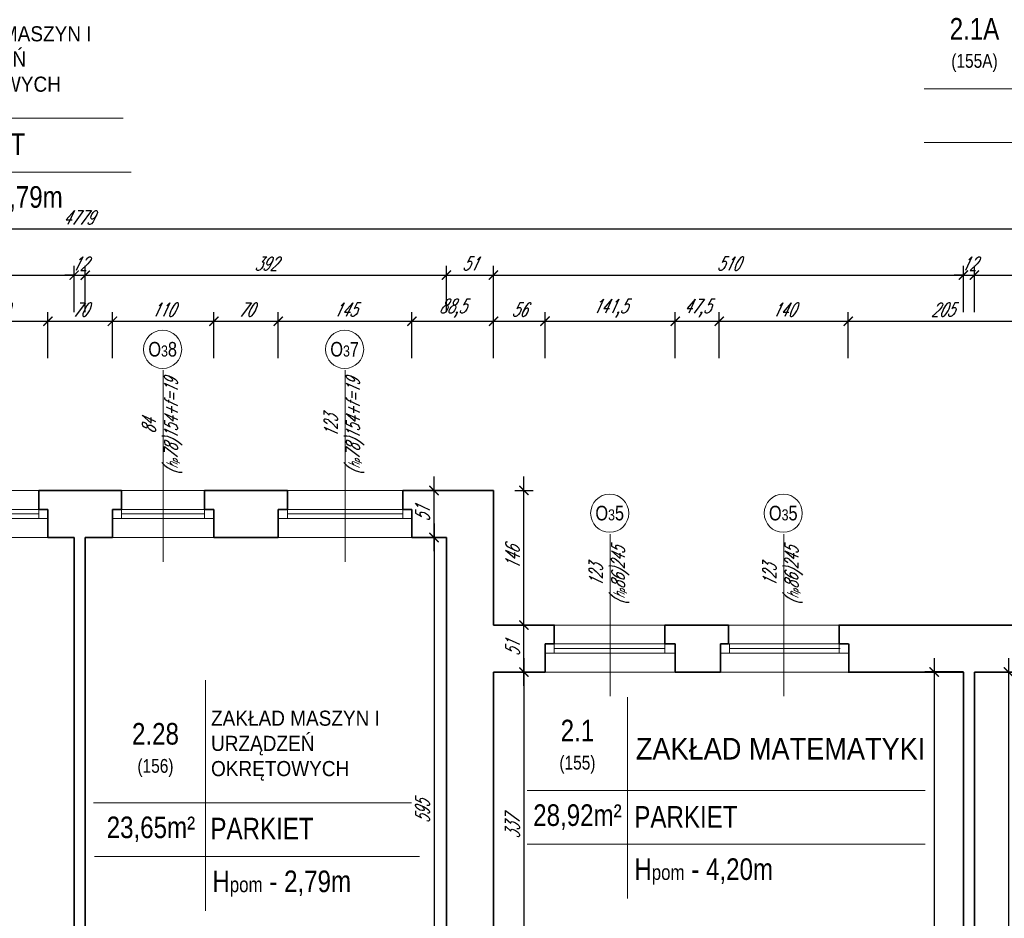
# Model space of a CAD drawing. Header units: millimetres. Extents: x 402 to 79005, y -7782 to 89952.
# Tile 129 of 256: x 25218 to 26286, y 24654 to 25629. Entities that reach past the tile are written whole.
import ezdxf

# ---------------------------------------------------------------- set-up
doc = ezdxf.new("R2010")
doc.units = ezdxf.units.MM
doc.header["$LTSCALE"] = 10
doc.layers.get('0').update_dxf_attribs({"lineweight": 0})
doc.layers.get('Defpoints').update_dxf_attribs({"color": 253})
for name, color, linetype, lineweight in [('01 parter - ściany', 253, 'Continuous', 35), ('03-01_okna', 253, 'Continuous', 15), ('04-1_widok', 253, 'Continuous', 5), ('05-01_wymiary', 253, 'Continuous', 5), ('05-03_opis', 253, 'Continuous', 5)]:
    doc.layers.add(name, color=color, linetype=linetype, lineweight=lineweight)
doc.styles.add('ariel', font='ARIAL.TTF', dxfattribs={"width": 0.8})
doc.styles.add('ariel_wym', font='simplex.shx', dxfattribs={"width": 0.65, "oblique": 25})
doc.dimstyles.new('ariel 50', dxfattribs={"dimtxt": 15, "dimasz": 10, "dimexe": 10, "dimexo": 0, "dimgap": 5, "dimtad": 1, "dimdec": 1, "dimrnd": 0.5, "dimtxsty": 'ariel_wym', "dimblk": 'ARCHTICK', "dimcen": 2.5, "dimdle": 15, "dimazin": 0, "dimtfac": 1, "dimtdec": 1, "dimtix": 1, "dimtmove": 0, "dimatfit": 3, "dimldrblk": 'DOT', "dimfxl": 0, "dimarcsym": 0})
doc.dimstyles.new('ariel 50 wnętrze', dxfattribs={"dimtxt": 15, "dimasz": 10, "dimexe": 10, "dimexo": 0, "dimgap": 5, "dimtad": 1, "dimdec": 1, "dimrnd": 0.5, "dimtxsty": 'ariel_wym', "dimblk": 'ARCHTICK', "dimcen": 2.5, "dimdle": 15, "dimazin": 0, "dimtfac": 1, "dimtdec": 1, "dimtix": 1, "dimtmove": 0, "dimatfit": 3, "dimldrblk": 'DOT', "dimfxl": 0, "dimarcsym": 0})

# ---------------------------------------------------------------- blocks, each defined once
blk = doc.blocks.new('_ArchTick')
at = {"color": 0, "linetype": 'ByBlock', "const_width": 0.15}
blk.add_lwpolyline([(-0.5, -0.5), (0.5, 0.5)], dxfattribs=at)
blk = doc.blocks.new('*D2210')
at = {"layer": '05-01_wymiary', "color": 0, "lineweight": -2}
for p, q in [((25138.5, 25262.3), (25138.5, 25312.3)), ((25248.5, 25262.3), (25248.5, 25312.3)), ((25123.5, 25302.3), (25263.5, 25302.3))]:
    blk.add_line(p, q, dxfattribs=at)
at = {"layer": 'Defpoints', "color": 0}
for p in [(25248.5, 25302.3), (25138.5, 25067.7), (25248.5, 25067.7)]:
    blk.add_point(p, dxfattribs=at)
at = {"layer": '05-01_wymiary', "color": 0, "lineweight": -2, "xscale": 10, "yscale": 10, "zscale": 10, "rotation": 180}
blk.add_blockref('_ArchTick', (25138.5, 25302.3), dxfattribs=at)
at = {"layer": '05-01_wymiary', "color": 0, "lineweight": -2, "xscale": 10, "yscale": 10, "zscale": 10}
blk.add_blockref('_ArchTick', (25248.5, 25302.3), dxfattribs=at)
at = {"layer": '05-01_wymiary', "color": 0, "insert": (25193.5, 25314.8), "char_height": 15, "attachment_point": 5, "style": 'ariel_wym'}
blk.add_mtext('110', dxfattribs=at)
blk = doc.blocks.new('_Dot')
at = {"color": 0, "linetype": 'ByBlock', "lineweight": -2}
blk.add_line((-0.5, 0), (-1, 0), dxfattribs=at)
at = {"color": 0, "linetype": 'ByBlock', "const_width": 0.5}
blk.add_lwpolyline([(-0.25, 0, 1), (0.25, 0, 1)], format="xyb", close=True, dxfattribs=at)
blk = doc.blocks.new('*D2211')
at = {"layer": '05-01_wymiary', "color": 0, "lineweight": -2}
for p, q in [((25248.5, 25262.3), (25248.5, 25312.3)), ((25318.5, 25262.3), (25318.5, 25312.3)), ((25233.5, 25302.3), (25333.5, 25302.3))]:
    blk.add_line(p, q, dxfattribs=at)
at = {"layer": 'Defpoints', "color": 0}
for p in [(25318.5, 25302.3), (25248.5, 25067.7), (25318.5, 25067.7)]:
    blk.add_point(p, dxfattribs=at)
at = {"layer": '05-01_wymiary', "color": 0, "lineweight": -2, "xscale": 10, "yscale": 10, "zscale": 10, "rotation": 180}
blk.add_blockref('_ArchTick', (25248.5, 25302.3), dxfattribs=at)
at = {"layer": '05-01_wymiary', "color": 0, "lineweight": -2, "xscale": 10, "yscale": 10, "zscale": 10}
blk.add_blockref('_ArchTick', (25318.5, 25302.3), dxfattribs=at)
at = {"layer": '05-01_wymiary', "color": 0, "insert": (25283.5, 25314.8), "char_height": 15, "attachment_point": 5, "style": 'ariel_wym'}
blk.add_mtext('70', dxfattribs=at)
blk = doc.blocks.new('*D2212')
at = {"layer": '05-01_wymiary', "color": 0, "lineweight": -2}
for p, q in [((25318.5, 25262.3), (25318.5, 25312.3)), ((25428.5, 25262.3), (25428.5, 25312.3)), ((25303.5, 25302.3), (25443.5, 25302.3))]:
    blk.add_line(p, q, dxfattribs=at)
at = {"layer": 'Defpoints', "color": 0}
for p in [(25428.5, 25302.3), (25318.5, 25067.7), (25428.5, 25067.7)]:
    blk.add_point(p, dxfattribs=at)
at = {"layer": '05-01_wymiary', "color": 0, "lineweight": -2, "xscale": 10, "yscale": 10, "zscale": 10, "rotation": 180}
blk.add_blockref('_ArchTick', (25318.5, 25302.3), dxfattribs=at)
at = {"layer": '05-01_wymiary', "color": 0, "lineweight": -2, "xscale": 10, "yscale": 10, "zscale": 10}
blk.add_blockref('_ArchTick', (25428.5, 25302.3), dxfattribs=at)
at = {"layer": '05-01_wymiary', "color": 0, "insert": (25373.5, 25314.8), "char_height": 15, "attachment_point": 5, "style": 'ariel_wym'}
blk.add_mtext('110', dxfattribs=at)
blk = doc.blocks.new('*D2213')
at = {"layer": '05-01_wymiary', "color": 0, "lineweight": -2}
for p, q in [((25428.5, 25262.3), (25428.5, 25312.3)), ((25498.5, 25262.3), (25498.5, 25312.3)), ((25413.5, 25302.3), (25513.5, 25302.3))]:
    blk.add_line(p, q, dxfattribs=at)
at = {"layer": 'Defpoints', "color": 0}
for p in [(25498.5, 25302.3), (25428.5, 25067.7), (25498.5, 25067.7)]:
    blk.add_point(p, dxfattribs=at)
at = {"layer": '05-01_wymiary', "color": 0, "lineweight": -2, "xscale": 10, "yscale": 10, "zscale": 10, "rotation": 180}
blk.add_blockref('_ArchTick', (25428.5, 25302.3), dxfattribs=at)
at = {"layer": '05-01_wymiary', "color": 0, "lineweight": -2, "xscale": 10, "yscale": 10, "zscale": 10}
blk.add_blockref('_ArchTick', (25498.5, 25302.3), dxfattribs=at)
at = {"layer": '05-01_wymiary', "color": 0, "insert": (25463.5, 25314.8), "char_height": 15, "attachment_point": 5, "style": 'ariel_wym'}
blk.add_mtext('70', dxfattribs=at)
blk = doc.blocks.new('*D2214')
at = {"layer": '05-01_wymiary', "color": 0, "lineweight": -2}
for p, q in [((25498.5, 25262.3), (25498.5, 25312.3)), ((25643.5, 25262.3), (25643.5, 25312.3)), ((25483.5, 25302.3), (25658.5, 25302.3))]:
    blk.add_line(p, q, dxfattribs=at)
at = {"layer": 'Defpoints', "color": 0}
for p in [(25643.5, 25302.3), (25498.5, 25067.7), (25643.5, 25067.7)]:
    blk.add_point(p, dxfattribs=at)
at = {"layer": '05-01_wymiary', "color": 0, "lineweight": -2, "xscale": 10, "yscale": 10, "zscale": 10, "rotation": 180}
blk.add_blockref('_ArchTick', (25498.5, 25302.3), dxfattribs=at)
at = {"layer": '05-01_wymiary', "color": 0, "lineweight": -2, "xscale": 10, "yscale": 10, "zscale": 10}
blk.add_blockref('_ArchTick', (25643.5, 25302.3), dxfattribs=at)
at = {"layer": '05-01_wymiary', "color": 0, "insert": (25571, 25314.8), "char_height": 15, "attachment_point": 5, "style": 'ariel_wym'}
blk.add_mtext('145', dxfattribs=at)
blk = doc.blocks.new('*D2215')
at = {"layer": '05-01_wymiary', "color": 0, "lineweight": -2}
for p, q in [((25643.5, 25262.3), (25643.5, 25312.3)), ((25732, 25262.3), (25732, 25312.3)), ((25628.5, 25302.3), (25747, 25302.3))]:
    blk.add_line(p, q, dxfattribs=at)
at = {"layer": 'Defpoints', "color": 0}
for p in [(25732, 25302.3), (25732, 25118.7), (25643.5, 25067.7)]:
    blk.add_point(p, dxfattribs=at)
at = {"layer": '05-01_wymiary', "color": 0, "lineweight": -2, "xscale": 10, "yscale": 10, "zscale": 10, "rotation": 180}
blk.add_blockref('_ArchTick', (25643.5, 25302.3), dxfattribs=at)
at = {"layer": '05-01_wymiary', "color": 0, "lineweight": -2, "xscale": 10, "yscale": 10, "zscale": 10}
blk.add_blockref('_ArchTick', (25732, 25302.3), dxfattribs=at)
at = {"layer": '05-01_wymiary', "color": 0, "insert": (25687.7, 25316.3), "char_height": 15, "attachment_point": 5, "style": 'ariel_wym'}
blk.add_mtext('88,5', dxfattribs=at)
blk = doc.blocks.new('*D2216')
at = {"layer": '05-01_wymiary', "color": 0, "lineweight": -2}
for p, q in [((25732, 25262.3), (25732, 25312.3)), ((25788, 25262.3), (25788, 25312.3)), ((25717, 25302.3), (25803, 25302.3))]:
    blk.add_line(p, q, dxfattribs=at)
at = {"layer": 'Defpoints', "color": 0}
for p in [(25788, 25302.3), (25732, 25118.7), (25788, 24921.7)]:
    blk.add_point(p, dxfattribs=at)
at = {"layer": '05-01_wymiary', "color": 0, "lineweight": -2, "xscale": 10, "yscale": 10, "zscale": 10, "rotation": 180}
blk.add_blockref('_ArchTick', (25732, 25302.3), dxfattribs=at)
at = {"layer": '05-01_wymiary', "color": 0, "lineweight": -2, "xscale": 10, "yscale": 10, "zscale": 10}
blk.add_blockref('_ArchTick', (25788, 25302.3), dxfattribs=at)
at = {"layer": '05-01_wymiary', "color": 0, "insert": (25760, 25314.8), "char_height": 15, "attachment_point": 5, "style": 'ariel_wym'}
blk.add_mtext('56', dxfattribs=at)
blk = doc.blocks.new('*D2217')
at = {"layer": '05-01_wymiary', "color": 0, "lineweight": -2}
for p, q in [((25788, 25262.3), (25788, 25312.3)), ((25929.3, 25262.3), (25929.3, 25312.3)), ((25773, 25302.3), (25944.3, 25302.3))]:
    blk.add_line(p, q, dxfattribs=at)
at = {"layer": 'Defpoints', "color": 0}
for p in [(25929.3, 25302.3), (25788, 24921.7), (25929.3, 24921.7)]:
    blk.add_point(p, dxfattribs=at)
at = {"layer": '05-01_wymiary', "color": 0, "lineweight": -2, "xscale": 10, "yscale": 10, "zscale": 10, "rotation": 180}
blk.add_blockref('_ArchTick', (25788, 25302.3), dxfattribs=at)
at = {"layer": '05-01_wymiary', "color": 0, "lineweight": -2, "xscale": 10, "yscale": 10, "zscale": 10}
blk.add_blockref('_ArchTick', (25929.3, 25302.3), dxfattribs=at)
at = {"layer": '05-01_wymiary', "color": 0, "insert": (25858.6, 25316.3), "char_height": 15, "attachment_point": 5, "style": 'ariel_wym'}
blk.add_mtext('141,5', dxfattribs=at)
blk = doc.blocks.new('*D2218')
at = {"layer": '05-01_wymiary', "color": 0, "lineweight": -2}
for p, q in [((25929.3, 25262.3), (25929.3, 25312.3)), ((25977, 25262.3), (25977, 25312.3)), ((25914.3, 25302.3), (25992, 25302.3))]:
    blk.add_line(p, q, dxfattribs=at)
at = {"layer": 'Defpoints', "color": 0}
for p in [(25977, 25302.3), (25929.3, 24921.7), (25977, 24921.7)]:
    blk.add_point(p, dxfattribs=at)
at = {"layer": '05-01_wymiary', "color": 0, "lineweight": -2, "xscale": 10, "yscale": 10, "zscale": 10, "rotation": 180}
blk.add_blockref('_ArchTick', (25929.3, 25302.3), dxfattribs=at)
at = {"layer": '05-01_wymiary', "color": 0, "lineweight": -2, "xscale": 10, "yscale": 10, "zscale": 10}
blk.add_blockref('_ArchTick', (25977, 25302.3), dxfattribs=at)
at = {"layer": '05-01_wymiary', "color": 0, "insert": (25953.1, 25316.3), "char_height": 15, "attachment_point": 5, "style": 'ariel_wym'}
blk.add_mtext('47,5', dxfattribs=at)
blk = doc.blocks.new('*D2219')
at = {"layer": '05-01_wymiary', "color": 0, "lineweight": -2}
for p, q in [((25977, 25262.3), (25977, 25312.3)), ((26117, 25262.3), (26117, 25312.3)), ((25962, 25302.3), (26132, 25302.3))]:
    blk.add_line(p, q, dxfattribs=at)
at = {"layer": 'Defpoints', "color": 0}
for p in [(26117, 25302.3), (25977, 24921.7), (26117, 24921.7)]:
    blk.add_point(p, dxfattribs=at)
at = {"layer": '05-01_wymiary', "color": 0, "lineweight": -2, "xscale": 10, "yscale": 10, "zscale": 10, "rotation": 180}
blk.add_blockref('_ArchTick', (25977, 25302.3), dxfattribs=at)
at = {"layer": '05-01_wymiary', "color": 0, "lineweight": -2, "xscale": 10, "yscale": 10, "zscale": 10}
blk.add_blockref('_ArchTick', (26117, 25302.3), dxfattribs=at)
at = {"layer": '05-01_wymiary', "color": 0, "insert": (26047, 25314.8), "char_height": 15, "attachment_point": 5, "style": 'ariel_wym'}
blk.add_mtext('140', dxfattribs=at)
blk = doc.blocks.new('*D2220')
at = {"layer": '05-01_wymiary', "color": 0, "lineweight": -2}
for p, q in [((26117, 25262.3), (26117, 25312.3)), ((26322, 25262.3), (26322, 25312.3)), ((26102, 25302.3), (26337, 25302.3))]:
    blk.add_line(p, q, dxfattribs=at)
at = {"layer": 'Defpoints', "color": 0}
for p in [(26322, 25302.3), (26117, 24921.7), (26322, 24921.7)]:
    blk.add_point(p, dxfattribs=at)
at = {"layer": '05-01_wymiary', "color": 0, "lineweight": -2, "xscale": 10, "yscale": 10, "zscale": 10, "rotation": 180}
blk.add_blockref('_ArchTick', (26117, 25302.3), dxfattribs=at)
at = {"layer": '05-01_wymiary', "color": 0, "lineweight": -2, "xscale": 10, "yscale": 10, "zscale": 10}
blk.add_blockref('_ArchTick', (26322, 25302.3), dxfattribs=at)
at = {"layer": '05-01_wymiary', "color": 0, "insert": (26219.5, 25314.8), "char_height": 15, "attachment_point": 5, "style": 'ariel_wym'}
blk.add_mtext('205', dxfattribs=at)
blk = doc.blocks.new('*D2250')
at = {"layer": '05-01_wymiary', "color": 0, "lineweight": -2}
for p, q in [((24930, 25312.3), (24930, 25362.3)), ((25277, 25312.3), (25277, 25362.3)), ((24915, 25352.3), (25292, 25352.3))]:
    blk.add_line(p, q, dxfattribs=at)
at = {"layer": 'Defpoints', "color": 0}
for p in [(25277, 25352.3), (24930, 25067.7), (25277, 25067.7)]:
    blk.add_point(p, dxfattribs=at)
at = {"layer": '05-01_wymiary', "color": 0, "lineweight": -2, "xscale": 10, "yscale": 10, "zscale": 10, "rotation": 180}
blk.add_blockref('_ArchTick', (24930, 25352.3), dxfattribs=at)
at = {"layer": '05-01_wymiary', "color": 0, "lineweight": -2, "xscale": 10, "yscale": 10, "zscale": 10}
blk.add_blockref('_ArchTick', (25277, 25352.3), dxfattribs=at)
at = {"layer": '05-01_wymiary', "color": 0, "insert": (25103.5, 25364.8), "char_height": 15, "attachment_point": 5, "style": 'ariel_wym'}
blk.add_mtext('347', dxfattribs=at)
blk = doc.blocks.new('*D2251')
at = {"layer": '05-01_wymiary', "color": 0, "lineweight": -2}
for p, q in [((25277, 25312.3), (25277, 25362.3)), ((25289, 25312.3), (25289, 25362.3)), ((25277, 25352.3), (25267, 25352.3)), ((25277, 25352.3), (25289, 25352.3)), ((25289, 25352.3), (25299, 25352.3))]:
    blk.add_line(p, q, dxfattribs=at)
at = {"layer": 'Defpoints', "color": 0}
for p in [(25289, 25352.3), (25277, 25067.7), (25289, 25067.7)]:
    blk.add_point(p, dxfattribs=at)
at = {"layer": '05-01_wymiary', "color": 0, "lineweight": -2, "xscale": 10, "yscale": 10, "zscale": 10}
blk.add_blockref('_ArchTick', (25277, 25352.3), dxfattribs=at)
at = {"layer": '05-01_wymiary', "color": 0, "lineweight": -2, "xscale": 10, "yscale": 10, "zscale": 10, "rotation": 180}
blk.add_blockref('_ArchTick', (25289, 25352.3), dxfattribs=at)
at = {"layer": '05-01_wymiary', "color": 0, "insert": (25283, 25364.8), "char_height": 15, "attachment_point": 5, "style": 'ariel_wym'}
blk.add_mtext('12', dxfattribs=at)
blk = doc.blocks.new('*D2252')
at = {"layer": '05-01_wymiary', "color": 0, "lineweight": -2}
for p, q in [((25289, 25312.3), (25289, 25362.3)), ((25681, 25312.3), (25681, 25362.3)), ((25274, 25352.3), (25696, 25352.3))]:
    blk.add_line(p, q, dxfattribs=at)
at = {"layer": 'Defpoints', "color": 0}
for p in [(25681, 25352.3), (25289, 25067.7), (25681, 25067.7)]:
    blk.add_point(p, dxfattribs=at)
at = {"layer": '05-01_wymiary', "color": 0, "lineweight": -2, "xscale": 10, "yscale": 10, "zscale": 10, "rotation": 180}
blk.add_blockref('_ArchTick', (25289, 25352.3), dxfattribs=at)
at = {"layer": '05-01_wymiary', "color": 0, "lineweight": -2, "xscale": 10, "yscale": 10, "zscale": 10}
blk.add_blockref('_ArchTick', (25681, 25352.3), dxfattribs=at)
at = {"layer": '05-01_wymiary', "color": 0, "insert": (25485, 25364.8), "char_height": 15, "attachment_point": 5, "style": 'ariel_wym'}
blk.add_mtext('392', dxfattribs=at)
blk = doc.blocks.new('*D2253')
at = {"layer": '05-01_wymiary', "color": 0, "lineweight": -2}
for p, q in [((25681, 25312.3), (25681, 25362.3)), ((25732, 25312.3), (25732, 25362.3)), ((25666, 25352.3), (25747, 25352.3))]:
    blk.add_line(p, q, dxfattribs=at)
at = {"layer": 'Defpoints', "color": 0}
for p in [(25732, 25352.3), (25732, 25118.7), (25681, 25067.7)]:
    blk.add_point(p, dxfattribs=at)
at = {"layer": '05-01_wymiary', "color": 0, "lineweight": -2, "xscale": 10, "yscale": 10, "zscale": 10, "rotation": 180}
blk.add_blockref('_ArchTick', (25681, 25352.3), dxfattribs=at)
at = {"layer": '05-01_wymiary', "color": 0, "lineweight": -2, "xscale": 10, "yscale": 10, "zscale": 10}
blk.add_blockref('_ArchTick', (25732, 25352.3), dxfattribs=at)
at = {"layer": '05-01_wymiary', "color": 0, "insert": (25706.5, 25364.8), "char_height": 15, "attachment_point": 5, "style": 'ariel_wym'}
blk.add_mtext('51', dxfattribs=at)
blk = doc.blocks.new('*D2254')
at = {"layer": '05-01_wymiary', "color": 0, "lineweight": -2}
for p, q in [((25732, 25312.3), (25732, 25362.3)), ((26242, 25312.3), (26242, 25362.3)), ((25717, 25352.3), (26257, 25352.3))]:
    blk.add_line(p, q, dxfattribs=at)
at = {"layer": 'Defpoints', "color": 0}
for p in [(26242, 25352.3), (25732, 25118.7), (26242, 24921.7)]:
    blk.add_point(p, dxfattribs=at)
at = {"layer": '05-01_wymiary', "color": 0, "lineweight": -2, "xscale": 10, "yscale": 10, "zscale": 10, "rotation": 180}
blk.add_blockref('_ArchTick', (25732, 25352.3), dxfattribs=at)
at = {"layer": '05-01_wymiary', "color": 0, "lineweight": -2, "xscale": 10, "yscale": 10, "zscale": 10}
blk.add_blockref('_ArchTick', (26242, 25352.3), dxfattribs=at)
at = {"layer": '05-01_wymiary', "color": 0, "insert": (25987, 25364.8), "char_height": 15, "attachment_point": 5, "style": 'ariel_wym'}
blk.add_mtext('510', dxfattribs=at)
blk = doc.blocks.new('*D2255')
at = {"layer": '05-01_wymiary', "color": 0, "lineweight": -2}
for p, q in [((26242, 25312.3), (26242, 25362.3)), ((26254, 25312.3), (26254, 25362.3)), ((26242, 25352.3), (26232, 25352.3)), ((26242, 25352.3), (26254, 25352.3)), ((26254, 25352.3), (26264, 25352.3))]:
    blk.add_line(p, q, dxfattribs=at)
at = {"layer": 'Defpoints', "color": 0}
for p in [(26254, 25352.3), (26242, 24921.7), (26254, 24921.7)]:
    blk.add_point(p, dxfattribs=at)
at = {"layer": '05-01_wymiary', "color": 0, "lineweight": -2, "xscale": 10, "yscale": 10, "zscale": 10}
blk.add_blockref('_ArchTick', (26242, 25352.3), dxfattribs=at)
at = {"layer": '05-01_wymiary', "color": 0, "lineweight": -2, "xscale": 10, "yscale": 10, "zscale": 10, "rotation": 180}
blk.add_blockref('_ArchTick', (26254, 25352.3), dxfattribs=at)
at = {"layer": '05-01_wymiary', "color": 0, "insert": (26248, 25364.8), "char_height": 15, "attachment_point": 5, "style": 'ariel_wym'}
blk.add_mtext('12', dxfattribs=at)
blk = doc.blocks.new('*D2256')
at = {"layer": '05-01_wymiary', "color": 0, "lineweight": -2}
for p, q in [((26254, 25312.3), (26254, 25362.3)), ((26782, 25312.3), (26782, 25362.3)), ((26239, 25352.3), (26797, 25352.3))]:
    blk.add_line(p, q, dxfattribs=at)
at = {"layer": 'Defpoints', "color": 0}
for p in [(26782, 25352.3), (26254, 24921.7), (26782, 24921.7)]:
    blk.add_point(p, dxfattribs=at)
at = {"layer": '05-01_wymiary', "color": 0, "lineweight": -2, "xscale": 10, "yscale": 10, "zscale": 10, "rotation": 180}
blk.add_blockref('_ArchTick', (26254, 25352.3), dxfattribs=at)
at = {"layer": '05-01_wymiary', "color": 0, "lineweight": -2, "xscale": 10, "yscale": 10, "zscale": 10}
blk.add_blockref('_ArchTick', (26782, 25352.3), dxfattribs=at)
at = {"layer": '05-01_wymiary', "color": 0, "insert": (26518, 25364.8), "char_height": 15, "attachment_point": 5, "style": 'ariel_wym'}
blk.add_mtext('528', dxfattribs=at)
blk = doc.blocks.new('*D2261')
at = {"layer": '05-01_wymiary', "color": 0, "lineweight": -2}
for p, q in [((22892, 25362.3), (22892, 25412.3)), ((27671, 25362.3), (27671, 25412.3)), ((27686, 25402.3), (22877, 25402.3))]:
    blk.add_line(p, q, dxfattribs=at)
at = {"layer": 'Defpoints', "color": 0}
for p in [(22892, 25402.3), (22892, 24972.7), (27671, 24934.7)]:
    blk.add_point(p, dxfattribs=at)
at = {"layer": '05-01_wymiary', "color": 0, "lineweight": -2, "xscale": 10, "yscale": 10, "zscale": 10, "rotation": 180}
blk.add_blockref('_ArchTick', (22892, 25402.3), dxfattribs=at)
at = {"layer": '05-01_wymiary', "color": 0, "lineweight": -2, "xscale": 10, "yscale": 10, "zscale": 10}
blk.add_blockref('_ArchTick', (27671, 25402.3), dxfattribs=at)
at = {"layer": '05-01_wymiary', "color": 0, "insert": (25281.5, 25414.8), "char_height": 15, "attachment_point": 5, "style": 'ariel_wym'}
blk.add_mtext('4779', dxfattribs=at)
blk = doc.blocks.new('*D2270')
at = {"layer": '05-01_wymiary', "color": 0, "lineweight": -2}
for p, q in [((26290.8, 24936.7), (26290.8, 24256.7)), ((26254, 24921.7), (26300.8, 24921.7)), ((26330.8, 24271.7), (26280.8, 24271.7))]:
    blk.add_line(p, q, dxfattribs=at)
at = {"layer": 'Defpoints', "color": 0}
for p in [(26254, 24921.7), (26290.8, 24271.7), (26364.3, 24271.7)]:
    blk.add_point(p, dxfattribs=at)
at = {"layer": '05-01_wymiary', "color": 0, "lineweight": -2, "xscale": 10, "yscale": 10, "zscale": 10}
for p, rotation in [((26290.8, 24921.7), 90), ((26290.8, 24271.7), 270)]:
    blk.add_blockref('_ArchTick', p, dxfattribs=dict(at, rotation=rotation))
at = {"layer": '05-01_wymiary', "color": 0, "insert": (26278.3, 24596.7), "char_height": 15, "attachment_point": 5, "rotation": 90, "style": 'ariel_wym'}
blk.add_mtext('650', dxfattribs=at)
blk = doc.blocks.new('*D2271')
at = {"layer": '05-01_wymiary', "color": 0, "lineweight": -2}
for p, q in [((26210.3, 24936.7), (26210.3, 24243.7)), ((26242, 24921.7), (26200.3, 24921.7)), ((26242, 24258.7), (26200.3, 24258.7))]:
    blk.add_line(p, q, dxfattribs=at)
at = {"layer": 'Defpoints', "color": 0}
for p in [(26242, 24921.7), (26210.3, 24258.7), (26242, 24258.7)]:
    blk.add_point(p, dxfattribs=at)
at = {"layer": '05-01_wymiary', "color": 0, "lineweight": -2, "xscale": 10, "yscale": 10, "zscale": 10}
for p, rotation in [((26210.3, 24921.7), 90), ((26210.3, 24258.7), 270)]:
    blk.add_blockref('_ArchTick', p, dxfattribs=dict(at, rotation=rotation))
at = {"layer": '05-01_wymiary', "color": 0, "insert": (26197.8, 24590.2), "char_height": 15, "attachment_point": 5, "rotation": 90, "style": 'ariel_wym'}
blk.add_mtext('663', dxfattribs=at)
blk = doc.blocks.new('*D2307')
at = {"layer": '05-01_wymiary', "color": 0, "lineweight": -2}
for p, q in [((25765.1, 24936.7), (25765.1, 24569.7)), ((25755.1, 24921.7), (25775.1, 24921.7)), ((25755.1, 24584.7), (25775.1, 24584.7))]:
    blk.add_line(p, q, dxfattribs=at)
at = {"layer": 'Defpoints', "color": 0}
for p in [(25732, 24921.7), (25732, 24584.7), (25765.1, 24584.7)]:
    blk.add_point(p, dxfattribs=at)
at = {"layer": '05-01_wymiary', "color": 0, "lineweight": -2, "xscale": 10, "yscale": 10, "zscale": 10}
for p, rotation in [((25765.1, 24921.7), 90), ((25765.1, 24584.7), 270)]:
    blk.add_blockref('_ArchTick', p, dxfattribs=dict(at, rotation=rotation))
at = {"layer": '05-01_wymiary', "color": 0, "insert": (25752.6, 24753.2), "char_height": 15, "attachment_point": 5, "rotation": 90, "style": 'ariel_wym'}
blk.add_mtext('337', dxfattribs=at)
blk = doc.blocks.new('*D2313')
at = {"layer": '05-01_wymiary', "color": 0, "lineweight": -2}
for p, q in [((25765.1, 24906.7), (25765.1, 24987.7)), ((25755.1, 24972.7), (25775.1, 24972.7)), ((25755.1, 24921.7), (25775.1, 24921.7))]:
    blk.add_line(p, q, dxfattribs=at)
at = {"layer": 'Defpoints', "color": 0}
for p in [(25732, 24972.7), (25765.1, 24972.7), (25732, 24921.7)]:
    blk.add_point(p, dxfattribs=at)
at = {"layer": '05-01_wymiary', "color": 0, "lineweight": -2, "xscale": 10, "yscale": 10, "zscale": 10}
for p, rotation in [((25765.1, 24972.7), 90), ((25765.1, 24921.7), 270)]:
    blk.add_blockref('_ArchTick', p, dxfattribs=dict(at, rotation=rotation))
at = {"layer": '05-01_wymiary', "color": 0, "insert": (25752.6, 24947.2), "char_height": 15, "attachment_point": 5, "rotation": 90, "style": 'ariel_wym'}
blk.add_mtext('51', dxfattribs=at)
blk = doc.blocks.new('*D2314')
at = {"layer": '05-01_wymiary', "color": 0, "lineweight": -2}
for p, q in [((25765.1, 24957.7), (25765.1, 25133.7)), ((25755.1, 25118.7), (25775.1, 25118.7)), ((25755.1, 24972.7), (25775.1, 24972.7))]:
    blk.add_line(p, q, dxfattribs=at)
at = {"layer": 'Defpoints', "color": 0}
for p in [(25732, 25118.7), (25765.1, 25118.7), (25732, 24972.7)]:
    blk.add_point(p, dxfattribs=at)
at = {"layer": '05-01_wymiary', "color": 0, "lineweight": -2, "xscale": 10, "yscale": 10, "zscale": 10}
for p, rotation in [((25765.1, 25118.7), 90), ((25765.1, 24972.7), 270)]:
    blk.add_blockref('_ArchTick', p, dxfattribs=dict(at, rotation=rotation))
at = {"layer": '05-01_wymiary', "color": 0, "insert": (25752.6, 25045.7), "char_height": 15, "attachment_point": 5, "rotation": 90, "style": 'ariel_wym'}
blk.add_mtext('146', dxfattribs=at)
blk = doc.blocks.new('*D2315')
at = {"layer": '05-01_wymiary', "color": 0, "lineweight": -2}
for p, q in [((25667.5, 25052.7), (25667.5, 25133.7)), ((25677.5, 25118.7), (25657.5, 25118.7)), ((25677.5, 25067.7), (25657.5, 25067.7))]:
    blk.add_line(p, q, dxfattribs=at)
at = {"layer": 'Defpoints', "color": 0}
for p in [(25667.5, 25118.7), (25732, 25118.7), (25681, 25067.7)]:
    blk.add_point(p, dxfattribs=at)
at = {"layer": '05-01_wymiary', "color": 0, "lineweight": -2, "xscale": 10, "yscale": 10, "zscale": 10}
for p, rotation in [((25667.5, 25118.7), 90), ((25667.5, 25067.7), 270)]:
    blk.add_blockref('_ArchTick', p, dxfattribs=dict(at, rotation=rotation))
at = {"layer": '05-01_wymiary', "color": 0, "insert": (25655, 25093.2), "char_height": 15, "attachment_point": 5, "rotation": 90, "style": 'ariel_wym'}
blk.add_mtext('51', dxfattribs=at)
blk = doc.blocks.new('*D2316')
at = {"layer": '05-01_wymiary', "color": 0, "lineweight": -2}
for p, q in [((25667.5, 25082.7), (25667.5, 24457.7)), ((25677.5, 25067.7), (25657.5, 25067.7)), ((25677.5, 24472.7), (25657.5, 24472.7))]:
    blk.add_line(p, q, dxfattribs=at)
at = {"layer": 'Defpoints', "color": 0}
for p in [(25681, 25067.7), (25667.5, 24472.7), (25681, 24472.7)]:
    blk.add_point(p, dxfattribs=at)
at = {"layer": '05-01_wymiary', "color": 0, "lineweight": -2, "xscale": 10, "yscale": 10, "zscale": 10}
for p, rotation in [((25667.5, 25067.7), 90), ((25667.5, 24472.7), 270)]:
    blk.add_blockref('_ArchTick', p, dxfattribs=dict(at, rotation=rotation))
at = {"layer": '05-01_wymiary', "color": 0, "insert": (25655, 24770.2), "char_height": 15, "attachment_point": 5, "rotation": 90, "style": 'ariel_wym'}
blk.add_mtext('595', dxfattribs=at)

msp = doc.modelspace()

# ---------------------------------------------------------------- linework, layer by layer
at = {"layer": '01 parter - ściany'}
for p, q in [((25238.495, 25098.189), (25238.495, 25118.689)), ((25238.495, 25118.689), (25328.495, 25118.689)), ((25328.495, 25098.189), (25328.495, 25118.689)), ((25418.495, 25098.189), (25418.495, 25118.689)), ((25418.495, 25118.689), (25508.495, 25118.689)), ((25508.495, 25098.189), (25508.495, 25118.689)), ((25633.495, 25098.189), (25633.495, 25118.689)), ((25633.495, 25118.689), (25731.997, 25118.689)), ((25731.997, 25118.689), (25731.997, 24972.689)), ((25248.495, 25098.189), (25238.495, 25098.189)), ((25248.495, 25067.689), (25248.495, 25098.189)), ((25318.495, 25067.689), (25318.495, 25098.189)), ((25318.495, 25098.189), (25328.495, 25098.189)), ((25428.495, 25098.189), (25418.495, 25098.189)), ((25428.495, 25067.689), (25428.495, 25098.189)), ((25498.495, 25067.689), (25498.495, 25098.189)), ((25498.495, 25098.189), (25508.495, 25098.189)), ((25643.495, 25098.189), (25633.495, 25098.189)), ((25643.495, 25067.689), (25643.495, 25098.189)), ((25643.495, 25067.689), (25643.495, 25098.189)), ((25248.495, 25067.689), (25276.997, 25067.689)), ((25276.997, 25067.689), (25276.997, 24472.689)), ((25288.997, 25067.689), (25288.997, 24472.689)), ((25288.997, 25067.689), (25318.495, 25067.689)), ((25428.495, 25067.689), (25498.495, 25067.689)), ((25643.495, 25067.689), (25680.997, 25067.689)), ((25680.997, 25067.689), (25680.997, 24921.689)), ((25787.997, 24972.689), (25731.997, 24972.689)), ((25978.297, 24972.689), (25929.297, 24972.689)), ((26193.997, 24972.689), (26116.997, 24972.689)), ((26321.997, 24972.689), (26193.997, 24972.689)), ((25787.997, 24952.189), (25787.997, 24921.689)), ((25929.297, 24952.189), (25929.297, 24921.689)), ((25978.297, 24952.189), (25978.297, 24921.689)), ((26117.497, 24952.189), (26117.497, 24921.689)), ((25680.997, 24921.689), (25680.997, 24472.689)), ((25731.997, 24921.689), (25731.997, 24584.689)), ((25731.997, 24921.689), (25787.997, 24921.689)), ((25929.297, 24921.689), (25978.297, 24921.689)), ((26116.997, 24921.689), (26193.997, 24921.689)), ((26193.997, 24921.689), (26241.997, 24921.689)), ((26241.997, 24921.689), (26241.997, 24590.124)), ((26253.997, 24921.689), (26253.997, 24590.124)), ((26253.997, 24921.689), (26321.997, 24921.689))]:
    msp.add_line(p, q, dxfattribs=at)
for points in [[(25787.997, 24952.189), (25797.997, 24952.189), (25797.997, 24972.689), (25787.997, 24972.689)], [(25929.297, 24952.189), (25917.997, 24952.189), (25917.997, 24972.689), (25929.297, 24972.689)], [(25978.297, 24952.189), (25986.997, 24952.189), (25986.997, 24972.689), (25976.997, 24972.689)], [(26116.997, 24952.189), (26106.997, 24952.189), (26106.997, 24972.689), (26116.997, 24972.689)]]:
    msp.add_lwpolyline(points, dxfattribs=at)
at = {"layer": '03-01_okna', "linetype": 'Continuous', "lineweight": 0}
for p, q in [((25148.495, 25118.689), (25238.495, 25118.689)), ((25328.495, 25118.689), (25418.495, 25118.689)), ((25508.495, 25118.689), (25633.495, 25118.689)), ((25138.495, 25098.189), (25238.495, 25098.189)), ((25148.495, 25093.189), (25238.495, 25093.189)), ((25238.495, 25088.189), (25238.495, 25098.189)), ((25318.495, 25098.189), (25418.495, 25098.189)), ((25328.495, 25088.189), (25328.495, 25098.189)), ((25328.495, 25093.189), (25418.495, 25093.189)), ((25418.495, 25088.189), (25418.495, 25098.189)), ((25498.495, 25098.189), (25643.495, 25098.189)), ((25508.495, 25088.189), (25508.495, 25098.189)), ((25508.495, 25093.189), (25633.495, 25093.189)), ((25633.495, 25088.189), (25633.495, 25098.189)), ((25138.495, 25088.189), (25248.495, 25088.189)), ((25318.495, 25088.189), (25428.495, 25088.189)), ((25498.495, 25088.189), (25643.495, 25088.189)), ((25787.997, 24972.689), (25929.297, 24972.689)), ((25976.997, 24972.689), (26116.997, 24972.689)), ((25787.997, 24952.189), (25929.297, 24952.189)), ((25797.997, 24942.189), (25797.997, 24952.189)), ((25917.997, 24942.189), (25917.997, 24952.189)), ((25978.297, 24952.189), (26117.497, 24952.189)), ((25988.297, 24942.189), (25988.297, 24952.189)), ((26106.997, 24942.189), (26106.997, 24952.189)), ((25787.997, 24942.189), (25929.297, 24942.189)), ((25787.997, 24942.189), (25797.997, 24942.189)), ((25797.997, 24947.189), (25917.997, 24947.189)), ((25927.997, 24942.189), (25917.997, 24942.189)), ((25978.297, 24942.189), (26117.497, 24942.189)), ((25978.297, 24942.189), (25988.297, 24942.189)), ((25988.297, 24947.189), (26108.297, 24947.189)), ((26116.997, 24942.189), (26106.997, 24942.189))]:
    msp.add_line(p, q, dxfattribs=at)
at = {"layer": '04-1_widok'}
for p, q in [((25248.495, 25067.689), (25138.495, 25067.689)), ((25428.495, 25067.689), (25318.495, 25067.689)), ((25643.495, 25067.689), (25498.495, 25067.689)), ((25787.997, 24921.689), (25929.297, 24921.689)), ((25976.997, 24921.689), (26116.997, 24921.689))]:
    msp.add_line(p, q, dxfattribs=at)
at = {"layer": '05-03_opis'}
for p, q in [((26199.569, 25554.535), (26631.27, 25554.535)), ((24985.021, 25522.483), (25330.234, 25522.483)), ((26199.569, 25496.178), (26631.27, 25496.178)), ((24986.096, 25464.126), (25338.947, 25464.126)), ((25419.65, 24912.802), (25419.65, 24662.615)), ((25877.589, 24894.251), (25877.589, 24675.851)), ((25768.676, 24793.116), (26200.378, 24793.116)), ((25297.927, 24779.88), (25643.14, 24779.88)), ((25768.676, 24734.759), (26200.378, 24734.759)), ((25299.002, 24721.523), (25651.854, 24721.523))]:
    msp.add_line(p, q, dxfattribs=at)
at = {"layer": '05-03_opis', "lineweight": 0}
for p, q in [((25373.495, 25041.304), (25373.495, 25249.111)), ((25570.995, 25041.304), (25570.995, 25249.111)), ((25858.647, 24895.304), (25858.647, 25071.322)), ((26046.997, 24895.304), (26046.997, 25071.322))]:
    msp.add_line(p, q, dxfattribs=at)
for centre in [(25372.995, 25271.8), (25570.495, 25271.8), (25858.147, 25094.011), (26046.497, 25094.011)]:
    msp.add_circle(centre, 20.689, dxfattribs=at)

# ---------------------------------------------------------------- texts
at = {"layer": '05-03_opis', "style": 'ariel'}
for s, insert, char_height, width, attachment_point in [('2.1A\\P{\\H0.6404x;(155A)}', (26254.025, 25602.039), 23.4234, 108.9126, 5), ('\\W0.9;{\\fArial|b0|i0|c238|p34;ZAKŁAD MASZYN I URZĄDZEŃ OKRĘTOWYCH}', (25112.581, 25584.364), 16.39638, 249.6463, 4), ('{\\fArial|b0|i0|c238|p34;PARKIET}', (25111.934, 25494.413), 23.4234, 322.789, 4), ('{\\fArial|b0|i0|c238|p34; H\\H0.7x;pom\\H1.429x; - 2,79m}', (25106.744, 25434.672), 23.4234, 322.789, 4), ('\\W0.9;{\\fArial|b0|i0|c238|p34;ZAKŁAD MASZYN I URZĄDZEŃ OKRĘTOWYCH}', (25425.487, 24841.761), 16.39638, 249.6463, 4), ('{\\fArial|b0|i0|c238|p34;2.1\\P\\H0.6404x;(155)}', (25823.133, 24840.62), 23.4234, 108.9126, 5), ('{\\fArial|b0|i0|c238|p34;2.28\\P\\H0.6404x;(156)}', (25365.194, 24837.089), 23.4234, 108.9126, 5), ('\\W0.9;{\\fArial|b0|i0|c238|p34;ZAKŁAD MATEMATYKI}', (25886.501, 24838.427), 23.4234, 356.6375, 4), ('{\\fArial|b0|i0|c238|p34;28,92m²}', (25823.133, 24764.213), 23.4234, 108.9126, 5), (' PARKIET', (25877.589, 24764.488), 23.4234, 322.78897, 4), ('{\\fArial|b0|i0|c238|p34;23,65m²}', (25360.255, 24750.977), 23.4234, 108.9126, 5), ('{\\fArial|b0|i0|c238|p34;PARKIET}', (25424.84, 24751.81), 23.4234, 322.789, 4), ('{\\fArial|b0|i0|c238|p34; H\\H0.7x;pom\\H1.429x; - 4,20m}', (25877.589, 24705.305), 23.4234, 322.789, 4), ('{\\fArial|b0|i0|c238|p34; H\\H0.7x;pom\\H1.429x; - 2,79m}', (25419.65, 24692.069), 23.4234, 322.789, 4)]:
    msp.add_mtext(s, dxfattribs=dict(at, insert=insert, char_height=char_height, width=width, attachment_point=attachment_point))
at = {"layer": '05-03_opis', "lineweight": 0, "char_height": 15.84, "width": 75.19353, "attachment_point": 5, "style": 'ariel'}
for s, insert in [('O{\\H0.7576x;3}8', (25372.995, 25271.8)), ('O{\\H0.7576x;3}7', (25570.495, 25271.8)), ('O{\\H0.7576x;3}5', (25858.147, 25094.011)), ('O{\\H0.7576x;3}5', (26046.497, 25094.011))]:
    msp.add_mtext(s, dxfattribs=dict(at, insert=insert))
at = {"layer": '05-03_opis', "lineweight": 0, "char_height": 14.4, "attachment_point": 5, "rotation": 90, "style": 'ariel_wym'}
for s, insert, width in [('84\\P({\\H0.8333x;h\\H0.6x;p}78)154+f=19', (25372.424, 25188.334), 94.45106), ('123\\P({\\H0.8333x;h\\H0.6x;p}78)154+f=19', (25569.924, 25188.334), 94.45106), ('123\\P({\\H0.8333x;h\\H0.6x;p}86)245', (25857.577, 25026.439), 62.66128), ('123\\P({\\H0.8333x;h\\H0.6x;p}86)245', (26045.927, 25026.439), 62.66128)]:
    msp.add_mtext(s, dxfattribs=dict(at, insert=insert, width=width))

# ---------------------------------------------------------------- dimensions: what is measured, and where the dimension line sits
at = {"layer": '05-01_wymiary'}
dim = msp.add_linear_dim(base=(22892.028, 25402.337), p1=(27670.997, 24934.689), p2=(22892.028, 24972.711), dimstyle='ariel 50', dxfattribs=at)
dim.commit()
dim.dimension.update_dxf_attribs({"geometry": '*D2261', "text_midpoint": (25281.513, 25414.837)})
for base, p1, p2, picture, middle in [((25276.997, 25352.337), (24929.997, 25067.689), (25276.997, 25067.689), '*D2250', (25103.497, 25364.837)), ((25288.997, 25352.337), (25276.997, 25067.689), (25288.997, 25067.689), '*D2251', (25282.997, 25364.837)), ((25680.997, 25352.337), (25288.997, 25067.689), (25680.997, 25067.689), '*D2252', (25484.997, 25364.837)), ((25731.997, 25352.337), (25680.997, 25067.689), (25731.997, 25118.689), '*D2253', (25706.497, 25364.837)), ((26241.997, 25352.337), (25731.997, 25118.689), (26241.997, 24921.689), '*D2254', (25986.997, 25364.837)), ((26253.997, 25352.337), (26241.997, 24921.689), (26253.997, 24921.689), '*D2255', (26247.997, 25364.837)), ((26781.997, 25352.337), (26253.997, 24921.689), (26781.997, 24921.689), '*D2256', (26517.997, 25364.837)), ((25248.495, 25302.337), (25138.495, 25067.689), (25248.495, 25067.689), '*D2210', (25193.495, 25314.837)), ((25318.495, 25302.337), (25248.495, 25067.689), (25318.495, 25067.689), '*D2211', (25283.495, 25314.837)), ((25428.495, 25302.337), (25318.495, 25067.689), (25428.495, 25067.689), '*D2212', (25373.495, 25314.837)), ((25498.495, 25302.337), (25428.495, 25067.689), (25498.495, 25067.689), '*D2213', (25463.495, 25314.837)), ((25643.495, 25302.337), (25498.495, 25067.689), (25643.495, 25067.689), '*D2214', (25570.995, 25314.837)), ((25731.997, 25302.337), (25643.495, 25067.689), (25731.997, 25118.689), '*D2215', (25687.746, 25316.265)), ((25787.997, 25302.337), (25731.997, 25118.689), (25787.997, 24921.689), '*D2216', (25759.997, 25314.837)), ((25929.297, 25302.337), (25787.997, 24921.689), (25929.297, 24921.689), '*D2217', (25858.647, 25316.265)), ((25976.997, 25302.337), (25929.297, 24921.689), (25976.997, 24921.689), '*D2218', (25953.147, 25316.265)), ((26116.997, 25302.337), (25976.997, 24921.689), (26116.997, 24921.689), '*D2219', (26046.997, 25314.837)), ((26321.997, 25302.337), (26116.997, 24921.689), (26321.997, 24921.689), '*D2220', (26219.497, 25314.837))]:
    dim = msp.add_linear_dim(base=base, p1=p1, p2=p2, dimstyle='ariel 50', override={"dimtmove": 1}, dxfattribs=at)
    dim.commit()
    dim.dimension.update_dxf_attribs({"geometry": picture, "text_midpoint": middle})
for base, p1, p2, dimstyle, picture, middle in [((25667.466, 25118.689), (25680.997, 25067.689), (25731.997, 25118.689), 'ariel 50 wnętrze', '*D2315', (25654.966, 25093.189)), ((25765.093, 24584.689), (25731.997, 24921.689), (25731.997, 24584.689), 'ariel 50 wnętrze', '*D2307', (25752.593, 24753.189)), ((26210.33, 24258.689), (26241.997, 24921.689), (26241.997, 24258.689), 'ariel 50', '*D2271', (26197.83, 24590.189)), ((26290.763, 24271.689), (26253.997, 24921.689), (26364.331, 24271.689), 'ariel 50', '*D2270', (26278.263, 24596.689))]:
    dim = msp.add_linear_dim(base=base, p1=p1, p2=p2, angle=90, dimstyle=dimstyle, dxfattribs=at)
    dim.commit()
    dim.dimension.update_dxf_attribs({"geometry": picture, "text_midpoint": middle})
for base, p1, p2, picture, middle in [((25765.093, 25118.689), (25731.997, 24972.689), (25731.997, 25118.689), '*D2314', (25752.593, 25045.689)), ((25667.466, 24472.689), (25680.997, 25067.689), (25680.997, 24472.689), '*D2316', (25654.966, 24770.189)), ((25765.093, 24972.689), (25731.997, 24921.689), (25731.997, 24972.689), '*D2313', (25752.593, 24947.189))]:
    dim = msp.add_linear_dim(base=base, p1=p1, p2=p2, angle=90, dimstyle='ariel 50 wnętrze', override={"dimtmove": 1}, dxfattribs=at)
    dim.commit()
    dim.dimension.update_dxf_attribs({"geometry": picture, "text_midpoint": middle})

doc.saveas('drawing.dxf')
